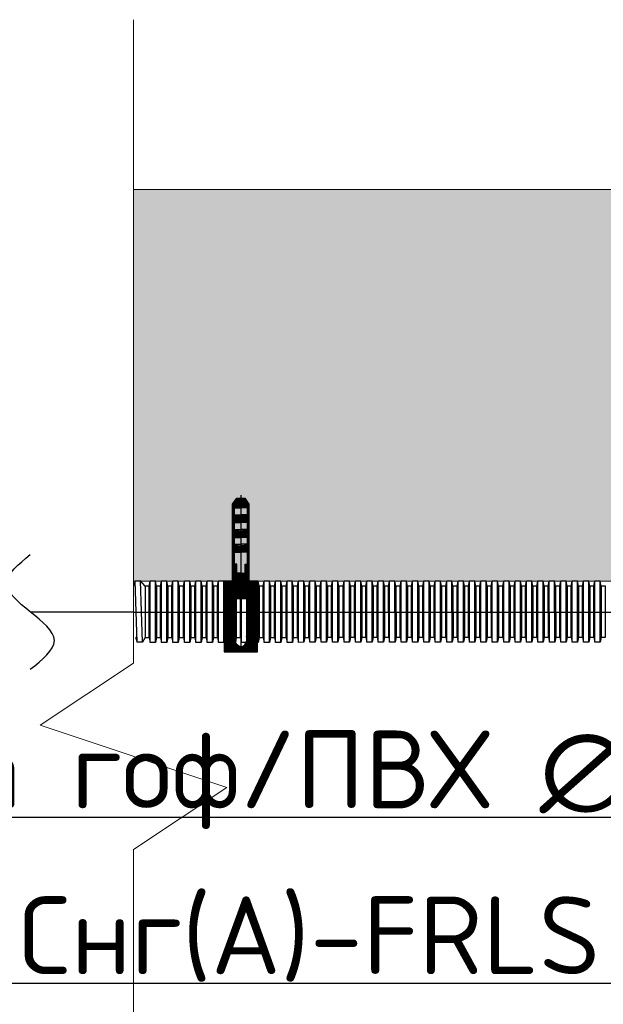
# Model space of a CAD drawing. Header units: millimetres. Extents: x -228268 to 1513407, y -439898 to -137408.
# Tile 16 of 128: x -120069 to -118542, y -242637 to -240062. Entities that reach past the tile are written whole.
import ezdxf
from ezdxf.enums import TextEntityAlignment as Align

# ---------------------------------------------------------------- set-up
doc = ezdxf.new("R2010")
doc.units = ezdxf.units.MM
doc.layers.add('Линия 0.3', color=7, linetype='Continuous', lineweight=30)
doc.layers.add('Эле-во', color=1, linetype='Continuous', lineweight=30)
doc.styles.add('Arial', font='arial.ttf', dxfattribs={"width": 0.9})
doc.styles.add('GOST', font='isocpeur.ttf')
doc.linetypes.add('Кабель в трубе', pattern='A,8,[133,ltypeshp.shx,S=1,R=0,X=10,Y=1.3],-3,[130,ltypeshp.shx,S=1.5,R=-45,X=-1.5,Y=0],8', length=19)

# ---------------------------------------------------------------- blocks, each defined once
blk = doc.blocks.new('vcBlockPos')
at = {"color": 0, "linetype": 'ByBlock', "lineweight": -2, "style": 'Arial'}
blk.add_attdef('ПОЗИЦИЯ', text='', height=250, dxfattribs=at).set_placement((0, 0), align=Align.BOTTOM_CENTER)
at = {"color": 0, "linetype": 'ByBlock', "lineweight": -2, "style": 'Arial', "flags": 1}
blk.add_attdef('КОЛИЧЕСТВО', text='', height=250, dxfattribs=at).set_placement((0, 0), align=Align.RIGHT)
at = {"color": 0, "linetype": 'ByBlock', "lineweight": -2, "style": 'Arial'}
blk.add_attdef('НТЕКСТ', text='', height=250, dxfattribs=at).set_placement((0, 0), align=Align.TOP_CENTER)
blk = doc.blocks.new('A$Cbf3d3d01')
at = {"ltscale": 10000}
h = blk.add_hatch(dxfattribs=at)
h.set_pattern_fill('ANSI38', color=256, scale=10)
h.set_pattern_definition([(45, (-580.652, -8183.02), (-22.45064, 22.45064), []), (135, (-580.652, -8183.02), (-67.35192, 22.45064), [79.375, -47.625])])
h.paths.add_polyline_path([(600, -3739), (200, -3739), (200, -5268, -0.37497), (0, -5468, -0.37497), (-200, -5268), (-200, -3739), (-600, -3739), (-600, -5651), (600, -5651)])
h.paths.add_polyline_path([(600, -3101), (0, -3101), (0, -3739), (600, -3739)])
h.paths.add_polyline_path([(0, -3101), (-600, -3101), (-600, -3739), (-200, -3739), (0, -3739)])
h.paths.add_polyline_path([(300, -316), (0, -316), (0, -451), (234, -451), (234, -701, -0.115701), (0, -759), (0, -985), (234, -985), (234, -1235, -0.115701), (0, -1292), (0, -1519), (234, -1519), (234, -1769, -0.115701), (0, -1826), (0, -2052), (234, -2052), (234, -2472), (150, -2487), (150, -2807), (0, -2807), (0, -3101), (300, -3101)])
h.paths.add_polyline_path([(0, -2807), (-150, -2807), (-150, -2487), (-234, -2472), (-234, -2052), (0, -2052), (0, -1826, -0.115701), (-234, -1769), (-234, -1519), (0, -1519), (0, -1292, -0.115701), (-234, -1235), (-234, -985), (0, -985), (0, -759, -0.115701), (-234, -701), (-234, -451), (0, -451), (0, -316), (-300, -316), (-300, -3101), (0, -3101)])
h.paths.add_polyline_path([(0, -101), (-150, -101), (-300, -316), (0, -316)])
h.paths.add_polyline_path([(150, -101), (0, -101), (0, -316), (300, -316)])
for points in [[(0, 0), (0, -5468)], [(-300, -3101), (-300, -316), (-150, -101)], [(-300, -316), (300, -316)], [(-150, -101), (150, -101)], [(300, -3101), (300, -316), (150, -101)], [(-234, -701), (-234, -451), (0, -451)], [(-234, -701), (0, -701)], [(234, -701), (234, -451), (0, -451)], [(234, -701), (0, -701)], [(-234, -1235), (-234, -985), (0, -985)], [(234, -1235), (234, -985), (0, -985)], [(-234, -1235), (0, -1235)], [(234, -1235), (0, -1235)], [(-234, -1769), (-234, -1519), (0, -1519)], [(-234, -1769), (0, -1769)], [(234, -1769), (234, -1519), (0, -1519)], [(234, -1769), (0, -1769)], [(0, -2807), (-150, -2807), (-150, -2487), (-234, -2472), (-234, -2052), (0, -2052)], [(0, -2807), (150, -2807), (150, -2487), (234, -2472), (234, -2052), (0, -2052)], [(600, -3739), (-600, -3739)], [(-200, -3739), (-200, -5268)], [(200, -3739), (200, -5268)]]:
    blk.add_lwpolyline(points, dxfattribs=at)
for points in [[(-234, -701, 0.115701), (0, -759)], [(234, -701, -0.115701), (0, -759)], [(-234, -1235, 0.115701), (0, -1292)], [(234, -1235, -0.115701), (0, -1292)], [(-234, -1769, 0.115701), (0, -1826)], [(234, -1769, -0.115701), (0, -1826)], [(0, -5468, -0.37497), (-200, -5268)], [(0, -5468, 0.37497), (200, -5268)]]:
    blk.add_lwpolyline(points, format="xyb", dxfattribs=at)
blk.add_lwpolyline([(600, -5651), (600, -3101), (-600, -3101), (-600, -5651)], close=True, dxfattribs=at)
blk = doc.blocks.new('A$C83e4ce7a')
at = {"lineweight": 20}
h = blk.add_hatch(dxfattribs=at)
h.set_pattern_fill('GRAVEL', color=256, scale=22.759884, style=0)
h.set_pattern_definition([(228.0128, (-66094.575, -55861.882), (-4624.81243, -5202.915956), [77.7753, -7699.7827]), (184.9697, (-66146.604, -55919.693), (6937.223973, 578.096983), [133.465, -13213.0233]), (132.5104, (-66279.567, -55931.255), (5781.00642, -6359.1179), [94.108, -9316.6904]), (267.2737, (-66505.026, -56075.78), (578.098552, 11562.017531), [121.539, -12032.3315]), (292.8337, (-66510.807, -56197.18), (-2890.513519, 6937.216695), [119.1785, -11798.6785]), (357.2737, (-66464.56, -56307.02), (-11562.017531, 578.098552), [121.539, -12032.3315]), (37.6942, (-66343.158, -56312.801), (-7515.3185617, -5781.0054724), [160.729, -15912.1407]), (72.2553, (-66215.976, -56214.524), (4046.715533, 12718.2270655), [151.7447, -15022.73]), (121.4296, (-66169.728, -56070), (-4624.809692, 7515.304974), [121.9504, -12073.0945]), (175.2364, (-66233.32, -55965.94), (6359.106693, -578.095637), [139.2252, -6822.025]), (222.3974, (-66372.063, -55954.379), (-6937.21296, -6359.1034155), [180.0484, -17824.813]), (138.8141, (-65932.706, -56081.56), (-4046.70486, 3468.60104), [61.4528, -6083.8536]), (171.4692, (-65978.954, -56041.094), (7515.302342, -1156.2050385), [116.9134, -11574.448]), (225, (-66094.57, -56023.75), (-1e-13, -578.1007), [81.7556, -735.802]), (203.1986, (-66135.04, -55954.38), (2890.51506, 1156.207195), [44.027, -4358.6544]), (291.8014, (-66175.51, -55971.72), (-578.10147, 1734.3043), [62.2633, -3050.917]), (30.9638, (-66152.38, -56029.53), (1734.30136, 1156.20303), [101.1267, -3269.7533]), (161.5651, (-66065.67, -55977.5), (1156.20265, -578.1002), [73.1245, -1754.992]), (16.3895, (-66510.807, -55971.72), (5781.013815, 1734.29958), [102.4395, -10141.5313]), (70.3462, (-66412.53, -55942.817), (-2312.397807, -6359.102696), [85.941, -8508.1455]), (293.1986, (-66065.67, -55861.88), (-1156.207195, 2890.51506), [88.0534, -4314.6368]), (343.6105, (-66030.983, -55942.817), (-5781.013815, 1734.29958), [102.4395, -10141.5313]), (339.444, (-66510.81, -56330.144), (-2890.5089, 1156.20072), [98.786, -4840.504]), (294.7751, (-66418.31, -56364.83), (-2890.498577, 6359.108736), [82.7713, -8194.3777]), (66.8014, (-66059.89, -56439.98), (1156.207195, 2890.51506), [88.0534, -4314.6368]), (17.354, (-66025.202, -56359.05), (-7515.314219, -2312.400763), [96.9077, -9593.8375]), (69.444, (-66343.16, -56439.983), (-1156.20072, -2890.5089), [49.393, -4889.9156]), (101.3099, (-66094.57, -56439.98), (-578.09821, 2312.39684), [29.4775, -2918.2724]), (165.9638, (-66100.36, -56411.08), (1734.3044, -578.10006), [119.1785, -2264.3923]), (186.009, (-66215.976, -56382.173), (5781.002101, 578.099713), [110.4462, -10934.167]), (303.6901, (-66152.38, -56081.56), (-578.10126, 1156.201), [83.375, -2000.999]), (353.1572, (-66106.137, -56150.933), (9827.722128, -1156.2073034), [145.5624, -14410.6484]), (60.9454, (-65961.61, -56168.276), (-2312.39887, -4046.69779), [59.519, -5892.3975]), (90, (-65932.7, -56116.25), (-578.101, 578.101), [34.686, -543.415]), (120.2564, (-66227.538, -56364.83), (2312.39935, -4046.705397), [80.312, -7950.9152]), (48.0128, (-66268.005, -56295.46), (4624.81243, 5202.915956), [155.551, -7622.012]), (0, (-66163.95, -56179.84), (578.101, 578.101), [150.3063, -427.7948]), (325.3048, (-66013.64, -56179.838), (-5781.00061, 4046.707823), [91.406, -9049.1707]), (254.0546, (-65938.49, -56231.87), (-578.10254, -2312.40976), [84.1727, -4124.478]), (207.646, (-65961.611, -56312.801), (-10983.916331, -5781.014262), [137.0475, -13567.736]), (175.4261, (-66083.013, -56376.392), (-7515.3155445, 578.0982657), [144.987, -14353.703]), (175.4261, (-66083.013, -56376.392), (-7515.3155445, 578.0982657), [144.987, -14353.703])])
h.paths.add_polyline_path([(-4587.7, 3099.6), (-4587.7, 3018), (-4587.7, 2939.8), (-4587.7, 2856), (-4587.7, 2774.4), (-4587.7, 2399.9), (3688.2, 2399.9), (3688.2, 2774.4), (3688.2, 2856), (3688.2, 3018), (3688.2, 3099.6), (3688.2, 3424.1), (-4587.7, 3424.1)])
for p, q in [((-4587.7, 3424.1), (3688.2, 3424.1)), ((-4587.7, 2399.9), (3688.2, 2399.9))]:
    blk.add_line(p, q, dxfattribs=at)
for p, q in [((-4585.4, 2386.9), (-4583.3, 2400)), ((-4569.4, 2400.5), (-4583.3, 2400)), ((-4577.7, 2240), (-4583.3, 2400)), ((-4557.5, 2386.8), (-4569.4, 2400.5)), ((-4563.8, 2240.5), (-4569.4, 2400.5)), ((-4546.8, 2386.8), (-4544.2, 2399.9)), ((-4530.3, 2399.9), (-4544.2, 2399.9)), ((-4544.1, 2239.7), (-4544.2, 2399.9)), ((-4527.7, 2386.8), (-4530.3, 2399.9)), ((-4530.2, 2239.7), (-4530.3, 2399.9)), ((-4516.9, 2386.8), (-4514.4, 2399.9)), ((-4500.4, 2399.9), (-4514.4, 2399.9)), ((-4514.3, 2239.7), (-4514.4, 2399.9)), ((-4497.8, 2386.8), (-4500.4, 2399.9)), ((-4500.4, 2239.8), (-4500.4, 2399.9)), ((-4487.1, 2386.8), (-4484.5, 2399.9)), ((-4470.6, 2399.9), (-4484.5, 2399.9)), ((-4484.5, 2239.7), (-4484.5, 2399.9)), ((-4468, 2386.8), (-4470.6, 2399.9)), ((-4470.6, 2239.8), (-4470.6, 2399.9)), ((-4457.3, 2386.8), (-4454.7, 2399.9)), ((-4440.8, 2399.9), (-4454.7, 2399.9)), ((-4454.7, 2239.8), (-4454.7, 2399.9)), ((-4438.2, 2386.8), (-4440.8, 2399.9)), ((-4440.7, 2239.8), (-4440.8, 2399.9)), ((-4427.5, 2386.8), (-4424.9, 2399.9)), ((-4411, 2399.9), (-4424.9, 2399.9)), ((-4424.8, 2239.8), (-4424.9, 2399.9)), ((-4408.4, 2386.8), (-4411, 2399.9)), ((-4410.9, 2239.8), (-4411, 2399.9)), ((-4397.6, 2386.8), (-4395.1, 2399.9)), ((-4381.1, 2399.9), (-4395.1, 2399.9)), ((-4395, 2239.8), (-4395.1, 2399.9)), ((-4378.6, 2386.8), (-4381.1, 2399.9)), ((-4381.1, 2239.8), (-4381.1, 2399.9)), ((-4367.8, 2386.8), (-4365.2, 2399.9)), ((-4351.3, 2399.9), (-4365.2, 2399.9)), ((-4365.2, 2239.8), (-4365.2, 2399.9)), ((-4348.7, 2386.8), (-4351.3, 2399.9)), ((-4351.3, 2239.8), (-4351.3, 2399.9)), ((-4338, 2386.8), (-4335.4, 2399.9)), ((-4321.5, 2399.9), (-4335.4, 2399.9)), ((-4335.4, 2239.8), (-4335.4, 2399.9)), ((-4318.9, 2386.8), (-4321.5, 2399.9)), ((-4321.4, 2239.8), (-4321.5, 2399.9)), ((-4308.2, 2386.9), (-4305.6, 2399.9)), ((-4291.7, 2399.9), (-4305.6, 2399.9)), ((-4305.6, 2239.8), (-4305.6, 2399.9)), ((-4289.1, 2386.9), (-4291.7, 2399.9)), ((-4291.6, 2239.8), (-4291.7, 2399.9)), ((-4278.4, 2386.9), (-4275.8, 2399.9)), ((-4261.9, 2399.9), (-4275.8, 2399.9)), ((-4275.7, 2239.8), (-4275.8, 2399.9)), ((-4259.3, 2386.9), (-4261.9, 2399.9)), ((-4261.8, 2239.8), (-4261.9, 2399.9)), ((-4248.5, 2386.9), (-4246, 2400)), ((-4232, 2400), (-4246, 2400)), ((-4245.9, 2239.8), (-4246, 2400)), ((-4229.4, 2386.9), (-4232, 2400)), ((-4232, 2239.8), (-4232, 2400)), ((-4218.7, 2386.9), (-4216.1, 2400)), ((-4202.2, 2400), (-4216.1, 2400)), ((-4216.1, 2239.8), (-4216.1, 2400)), ((-4199.6, 2386.9), (-4202.2, 2400)), ((-4202.2, 2239.8), (-4202.2, 2400)), ((-4188.9, 2386.9), (-4186.3, 2400)), ((-4172.4, 2400), (-4186.3, 2400)), ((-4186.3, 2239.8), (-4186.3, 2400)), ((-4169.8, 2386.9), (-4172.4, 2400)), ((-4172.3, 2239.8), (-4172.4, 2400)), ((-4159.1, 2386.9), (-4156.5, 2400)), ((-4142.6, 2400), (-4156.5, 2400)), ((-4156.4, 2239.8), (-4156.5, 2400)), ((-4140, 2386.9), (-4142.6, 2400)), ((-4142.5, 2239.9), (-4142.6, 2400)), ((-4129.2, 2386.9), (-4126.7, 2400)), ((-4112.7, 2400), (-4126.7, 2400)), ((-4126.6, 2239.9), (-4126.7, 2400)), ((-4110.1, 2386.9), (-4112.7, 2400)), ((-4112.7, 2239.9), (-4112.7, 2400)), ((-4099.4, 2386.9), (-4096.8, 2400)), ((-4082.9, 2400), (-4096.8, 2400)), ((-4096.8, 2239.9), (-4096.8, 2400)), ((-4080.3, 2386.9), (-4082.9, 2400)), ((-4082.9, 2239.9), (-4082.9, 2400)), ((-4069.6, 2386.9), (-4067, 2400)), ((-4053.1, 2400), (-4067, 2400)), ((-4067, 2239.9), (-4067, 2400)), ((-4050.5, 2386.9), (-4053.1, 2400)), ((-4053, 2239.9), (-4053.1, 2400)), ((-4039.8, 2386.9), (-4037.2, 2400)), ((-4023.3, 2400), (-4037.2, 2400)), ((-4037.1, 2239.9), (-4037.2, 2400)), ((-4020.7, 2386.9), (-4023.3, 2400)), ((-4023.2, 2239.9), (-4023.3, 2400)), ((-4010, 2386.9), (-4007.4, 2400)), ((-3993.4, 2400), (-4007.4, 2400)), ((-4007.3, 2239.9), (-4007.4, 2400)), ((-3990.9, 2386.9), (-3993.4, 2400)), ((-3993.4, 2239.9), (-3993.4, 2400)), ((-3980.1, 2386.9), (-3977.5, 2400)), ((-3963.6, 2400), (-3977.5, 2400)), ((-3977.5, 2239.9), (-3977.5, 2400)), ((-3961, 2387), (-3963.6, 2400)), ((-3963.6, 2239.9), (-3963.6, 2400)), ((-3950.3, 2387), (-3947.7, 2400)), ((-3933.8, 2400), (-3947.7, 2400)), ((-3947.7, 2239.9), (-3947.7, 2400)), ((-3931.2, 2387), (-3933.8, 2400)), ((-3933.8, 2239.9), (-3933.8, 2400)), ((-3920.5, 2387), (-3917.9, 2400)), ((-3904, 2400.1), (-3917.9, 2400)), ((-3917.9, 2239.9), (-3917.9, 2400)), ((-3901.4, 2387), (-3904, 2400.1)), ((-3903.9, 2239.9), (-3904, 2400.1)), ((-3890.7, 2387), (-3888.1, 2400.1)), ((-3874.2, 2400.1), (-3888.1, 2400.1)), ((-3888, 2239.9), (-3888.1, 2400.1)), ((-3871.6, 2387), (-3874.2, 2400.1)), ((-3874.1, 2239.9), (-3874.2, 2400.1)), ((-3860.8, 2387), (-3858.3, 2400.1)), ((-3844.3, 2400.1), (-3858.3, 2400.1)), ((-3858.2, 2239.9), (-3858.3, 2400.1)), ((-3841.7, 2387), (-3844.3, 2400.1)), ((-3844.3, 2239.9), (-3844.3, 2400.1)), ((-3831, 2387), (-3828.4, 2400.1)), ((-3814.5, 2400.1), (-3828.4, 2400.1)), ((-3828.4, 2239.9), (-3828.4, 2400.1)), ((-3811.9, 2387), (-3814.5, 2400.1)), ((-3814.5, 2239.9), (-3814.5, 2400.1)), ((-3801.2, 2387), (-3798.6, 2400.1)), ((-3784.7, 2400.1), (-3798.6, 2400.1)), ((-3798.6, 2239.9), (-3798.6, 2400.1)), ((-3782.1, 2387), (-3784.7, 2400.1)), ((-3784.6, 2239.9), (-3784.7, 2400.1)), ((-3771.4, 2387), (-3768.8, 2400.1)), ((-3754.9, 2400.1), (-3768.8, 2400.1)), ((-3768.7, 2240), (-3768.8, 2400.1)), ((-3752.3, 2387), (-3754.9, 2400.1)), ((-3754.8, 2240), (-3754.9, 2400.1)), ((-3741.5, 2387), (-3739, 2400.1)), ((-3725, 2400.1), (-3739, 2400.1)), ((-3738.9, 2240), (-3739, 2400.1)), ((-3722.5, 2387), (-3725, 2400.1)), ((-3725, 2240), (-3725, 2400.1)), ((-3711.7, 2387), (-3709.1, 2400.1)), ((-3695.2, 2400.1), (-3709.1, 2400.1)), ((-3709.1, 2240), (-3709.1, 2400.1)), ((-3692.6, 2387), (-3695.2, 2400.1)), ((-3695.2, 2240), (-3695.2, 2400.1)), ((-3681.9, 2387), (-3679.3, 2400.1)), ((-3665.4, 2400.1), (-3679.3, 2400.1)), ((-3679.3, 2240), (-3679.3, 2400.1)), ((-3662.8, 2387), (-3665.4, 2400.1)), ((-3665.3, 2240), (-3665.4, 2400.1)), ((-3652.1, 2387), (-3649.5, 2400.1)), ((-3635.6, 2400.1), (-3649.5, 2400.1)), ((-3649.5, 2240), (-3649.5, 2400.1)), ((-3633, 2387), (-3635.6, 2400.1)), ((-3635.5, 2240), (-3635.6, 2400.1)), ((-3622.3, 2387), (-3619.7, 2400.1)), ((-3605.7, 2400.1), (-3619.7, 2400.1)), ((-3619.6, 2240), (-3619.7, 2400.1)), ((-3603.2, 2387), (-3605.7, 2400.1)), ((-3605.7, 2240), (-3605.7, 2400.1)), ((-3592.4, 2387.1), (-3589.9, 2400.1)), ((-3575.9, 2400.1), (-3589.9, 2400.1)), ((-3589.8, 2240), (-3589.9, 2400.1)), ((-3573.3, 2387.1), (-3575.9, 2400.1)), ((-3575.9, 2240), (-3575.9, 2400.1)), ((-3562.6, 2387.1), (-3560, 2400.1)), ((-3546.1, 2400.2), (-3560, 2400.1)), ((-3560, 2240), (-3560, 2400.1)), ((-3543.5, 2387.1), (-3546.1, 2400.2)), ((-3546.1, 2240), (-3546.1, 2400.2)), ((-3532.8, 2387.1), (-3530.2, 2400.2)), ((-3516.3, 2400.2), (-3530.2, 2400.2)), ((-3530.2, 2240), (-3530.2, 2400.2)), ((-3513.7, 2387.1), (-3516.3, 2400.2)), ((-3516.2, 2240), (-3516.3, 2400.2)), ((-3503, 2387.1), (-3500.4, 2400.2)), ((-3486.5, 2400.2), (-3500.4, 2400.2)), ((-3500.3, 2240), (-3500.4, 2400.2)), ((-3483.9, 2387.1), (-3486.5, 2400.2)), ((-3486.4, 2240), (-3486.5, 2400.2)), ((-3473.1, 2387.1), (-3470.6, 2400.2)), ((-3456.6, 2400.2), (-3470.6, 2400.2)), ((-3470.5, 2240), (-3470.6, 2400.2)), ((-3454, 2387.1), (-3456.6, 2400.2)), ((-3456.6, 2240), (-3456.6, 2400.2)), ((-3443.3, 2387.1), (-3440.7, 2400.2)), ((-3426.8, 2400.2), (-3440.7, 2400.2)), ((-3440.7, 2240), (-3440.7, 2400.2)), ((-3424.2, 2387.1), (-3426.8, 2400.2)), ((-3426.8, 2240.1), (-3426.8, 2400.2)), ((-3413.5, 2387.1), (-3410.9, 2400.2)), ((-3397, 2400.2), (-3410.9, 2400.2)), ((-3410.9, 2240.1), (-3410.9, 2400.2)), ((-3394.4, 2387.1), (-3397, 2400.2)), ((-3396.9, 2240.1), (-3397, 2400.2)), ((-3383.7, 2387.1), (-3381.1, 2400.2)), ((-3367.2, 2400.2), (-3381.1, 2400.2)), ((-3381, 2240.1), (-3381.1, 2400.2)), ((-3364.6, 2387.1), (-3367.2, 2400.2)), ((-3367.1, 2240.1), (-3367.2, 2400.2)), ((-4582.1, 2253.1), (-4577.7, 2240)), ((-4563.8, 2240.5), (-4577.7, 2240)), ((-4557.4, 2252.8), (-4563.8, 2240.5)), ((-4546.7, 2252.8), (-4544.1, 2239.7)), ((-4530.2, 2239.7), (-4544.1, 2239.7)), ((-4527.6, 2252.8), (-4530.2, 2239.7)), ((-4516.9, 2252.8), (-4514.3, 2239.7)), ((-4500.4, 2239.8), (-4514.3, 2239.7)), ((-4497.8, 2252.8), (-4500.4, 2239.8)), ((-4487.1, 2252.8), (-4484.5, 2239.7)), ((-4470.6, 2239.8), (-4484.5, 2239.7)), ((-4468, 2252.8), (-4470.6, 2239.8)), ((-4457.3, 2252.8), (-4454.7, 2239.8)), ((-4440.7, 2239.8), (-4454.7, 2239.8)), ((-4438.2, 2252.8), (-4440.7, 2239.8)), ((-4427.4, 2252.8), (-4424.8, 2239.8)), ((-4410.9, 2239.8), (-4424.8, 2239.8)), ((-4408.3, 2252.9), (-4410.9, 2239.8)), ((-4397.6, 2252.9), (-4395, 2239.8)), ((-4381.1, 2239.8), (-4395, 2239.8)), ((-4378.5, 2252.9), (-4381.1, 2239.8)), ((-4367.8, 2252.9), (-4365.2, 2239.8)), ((-4351.3, 2239.8), (-4365.2, 2239.8)), ((-4348.7, 2252.9), (-4351.3, 2239.8)), ((-4338, 2252.9), (-4335.4, 2239.8)), ((-4321.4, 2239.8), (-4335.4, 2239.8)), ((-4318.9, 2252.9), (-4321.4, 2239.8)), ((-4308.1, 2252.9), (-4305.6, 2239.8)), ((-4291.6, 2239.8), (-4305.6, 2239.8)), ((-4289, 2252.9), (-4291.6, 2239.8)), ((-4278.3, 2252.9), (-4275.7, 2239.8)), ((-4261.8, 2239.8), (-4275.7, 2239.8)), ((-4259.2, 2252.9), (-4261.8, 2239.8)), ((-4248.5, 2252.9), (-4245.9, 2239.8)), ((-4232, 2239.8), (-4245.9, 2239.8)), ((-4229.4, 2252.9), (-4232, 2239.8)), ((-4218.7, 2252.9), (-4216.1, 2239.8)), ((-4202.2, 2239.8), (-4216.1, 2239.8)), ((-4199.6, 2252.9), (-4202.2, 2239.8)), ((-4188.8, 2252.9), (-4186.3, 2239.8)), ((-4172.3, 2239.8), (-4186.3, 2239.8)), ((-4169.8, 2252.9), (-4172.3, 2239.8)), ((-4159, 2252.9), (-4156.4, 2239.8)), ((-4142.5, 2239.9), (-4156.4, 2239.8)), ((-4139.9, 2252.9), (-4142.5, 2239.9)), ((-4129.2, 2252.9), (-4126.6, 2239.9)), ((-4112.7, 2239.9), (-4126.6, 2239.9)), ((-4110.1, 2252.9), (-4112.7, 2239.9)), ((-4099.4, 2252.9), (-4096.8, 2239.9)), ((-4082.9, 2239.9), (-4096.8, 2239.9)), ((-4080.3, 2253), (-4082.9, 2239.9)), ((-4069.6, 2253), (-4067, 2239.9)), ((-4053, 2239.9), (-4067, 2239.9)), ((-4050.5, 2253), (-4053, 2239.9)), ((-4039.7, 2253), (-4037.1, 2239.9)), ((-4023.2, 2239.9), (-4037.1, 2239.9)), ((-4020.6, 2253), (-4023.2, 2239.9)), ((-4009.9, 2253), (-4007.3, 2239.9)), ((-3993.4, 2239.9), (-4007.3, 2239.9)), ((-3990.8, 2253), (-3993.4, 2239.9)), ((-3980.1, 2253), (-3977.5, 2239.9)), ((-3963.6, 2239.9), (-3977.5, 2239.9)), ((-3961, 2253), (-3963.6, 2239.9)), ((-3950.3, 2253), (-3947.7, 2239.9)), ((-3933.8, 2239.9), (-3947.7, 2239.9)), ((-3931.2, 2253), (-3933.8, 2239.9)), ((-3920.4, 2253), (-3917.9, 2239.9)), ((-3903.9, 2239.9), (-3917.9, 2239.9)), ((-3901.3, 2253), (-3903.9, 2239.9)), ((-3890.6, 2253), (-3888, 2239.9)), ((-3874.1, 2239.9), (-3888, 2239.9)), ((-3871.5, 2253), (-3874.1, 2239.9)), ((-3860.8, 2253), (-3858.2, 2239.9)), ((-3844.3, 2239.9), (-3858.2, 2239.9)), ((-3841.7, 2253), (-3844.3, 2239.9)), ((-3831, 2253), (-3828.4, 2239.9)), ((-3814.5, 2239.9), (-3828.4, 2239.9)), ((-3811.9, 2253), (-3814.5, 2239.9)), ((-3801.2, 2253), (-3798.6, 2239.9)), ((-3784.6, 2239.9), (-3798.6, 2239.9)), ((-3782.1, 2253), (-3784.6, 2239.9)), ((-3771.3, 2253), (-3768.7, 2240)), ((-3754.8, 2240), (-3768.7, 2240)), ((-3752.2, 2253), (-3754.8, 2240)), ((-3741.5, 2253), (-3738.9, 2240)), ((-3725, 2240), (-3738.9, 2240)), ((-3722.4, 2253), (-3725, 2240)), ((-3711.7, 2253.1), (-3709.1, 2240)), ((-3695.2, 2240), (-3709.1, 2240)), ((-3692.6, 2253.1), (-3695.2, 2240)), ((-3681.9, 2253.1), (-3679.3, 2240)), ((-3665.3, 2240), (-3679.3, 2240)), ((-3662.8, 2253.1), (-3665.3, 2240)), ((-3652, 2253.1), (-3649.5, 2240)), ((-3635.5, 2240), (-3649.5, 2240)), ((-3632.9, 2253.1), (-3635.5, 2240)), ((-3622.2, 2253.1), (-3619.6, 2240)), ((-3605.7, 2240), (-3619.6, 2240)), ((-3603.1, 2253.1), (-3605.7, 2240)), ((-3592.4, 2253.1), (-3589.8, 2240)), ((-3575.9, 2240), (-3589.8, 2240)), ((-3573.3, 2253.1), (-3575.9, 2240)), ((-3562.6, 2253.1), (-3560, 2240)), ((-3546.1, 2240), (-3560, 2240)), ((-3543.5, 2253.1), (-3546.1, 2240)), ((-3532.7, 2253.1), (-3530.2, 2240)), ((-3516.2, 2240), (-3530.2, 2240)), ((-3513.7, 2253.1), (-3516.2, 2240)), ((-3502.9, 2253.1), (-3500.3, 2240)), ((-3486.4, 2240), (-3500.3, 2240)), ((-3483.8, 2253.1), (-3486.4, 2240)), ((-3473.1, 2253.1), (-3470.5, 2240)), ((-3456.6, 2240), (-3470.5, 2240)), ((-3454, 2253.1), (-3456.6, 2240)), ((-3443.3, 2253.1), (-3440.7, 2240)), ((-3426.8, 2240.1), (-3440.7, 2240)), ((-3424.2, 2253.1), (-3426.8, 2240.1)), ((-3413.5, 2253.1), (-3410.9, 2240.1)), ((-3396.9, 2240.1), (-3410.9, 2240.1)), ((-3394.4, 2253.1), (-3396.9, 2240.1)), ((-3383.6, 2253.1), (-3381, 2240.1)), ((-3367.1, 2240.1), (-3381, 2240.1)), ((-3364.5, 2253.2), (-3367.1, 2240.1))]:
    blk.add_line(p, q)
blk.add_lwpolyline([(-4587.7, 3867.8), (-4587.7, 2185.8), (-4831.6, 2023.2), (-4343.8, 1860.7), (-4587.7, 1698.1), (-4587.7, -52.2)], dxfattribs=at)
for points in [[(-4557.4, 2252.8), (-4546.7, 2252.8), (-4546.8, 2386.8), (-4557.5, 2386.8)], [(-4527.6, 2252.8), (-4516.9, 2252.8), (-4516.9, 2386.8), (-4527.7, 2386.8)], [(-4497.8, 2252.8), (-4487.1, 2252.8), (-4487.1, 2386.8), (-4497.8, 2386.8)], [(-4468, 2252.8), (-4457.3, 2252.8), (-4457.3, 2386.8), (-4468, 2386.8)], [(-4438.2, 2252.8), (-4427.4, 2252.8), (-4427.5, 2386.8), (-4438.2, 2386.8)], [(-4408.3, 2252.9), (-4397.6, 2252.9), (-4397.6, 2386.8), (-4408.4, 2386.8)], [(-4378.5, 2252.9), (-4367.8, 2252.9), (-4367.8, 2386.8), (-4378.6, 2386.8)], [(-4348.7, 2252.9), (-4338, 2252.9), (-4338, 2386.8), (-4348.7, 2386.8)], [(-4318.9, 2252.9), (-4308.1, 2252.9), (-4308.2, 2386.9), (-4318.9, 2386.8)], [(-4289, 2252.9), (-4278.3, 2252.9), (-4278.4, 2386.9), (-4289.1, 2386.9)], [(-4259.2, 2252.9), (-4248.5, 2252.9), (-4248.5, 2386.9), (-4259.3, 2386.9)], [(-4229.4, 2252.9), (-4218.7, 2252.9), (-4218.7, 2386.9), (-4229.4, 2386.9)], [(-4199.6, 2252.9), (-4188.8, 2252.9), (-4188.9, 2386.9), (-4199.6, 2386.9)], [(-4169.8, 2252.9), (-4159, 2252.9), (-4159.1, 2386.9), (-4169.8, 2386.9)], [(-4139.9, 2252.9), (-4129.2, 2252.9), (-4129.2, 2386.9), (-4140, 2386.9)], [(-4110.1, 2252.9), (-4099.4, 2252.9), (-4099.4, 2386.9), (-4110.1, 2386.9)], [(-4080.3, 2253), (-4069.6, 2253), (-4069.6, 2386.9), (-4080.3, 2386.9)], [(-4050.5, 2253), (-4039.7, 2253), (-4039.8, 2386.9), (-4050.5, 2386.9)], [(-4020.6, 2253), (-4009.9, 2253), (-4010, 2386.9), (-4020.7, 2386.9)], [(-3990.8, 2253), (-3980.1, 2253), (-3980.1, 2386.9), (-3990.9, 2386.9)], [(-3961, 2253), (-3950.3, 2253), (-3950.3, 2387), (-3961, 2387)], [(-3931.2, 2253), (-3920.4, 2253), (-3920.5, 2387), (-3931.2, 2387)], [(-3901.3, 2253), (-3890.6, 2253), (-3890.7, 2387), (-3901.4, 2387)], [(-3871.5, 2253), (-3860.8, 2253), (-3860.8, 2387), (-3871.6, 2387)], [(-3841.7, 2253), (-3831, 2253), (-3831, 2387), (-3841.7, 2387)], [(-3811.9, 2253), (-3801.2, 2253), (-3801.2, 2387), (-3811.9, 2387)], [(-3782.1, 2253), (-3771.3, 2253), (-3771.4, 2387), (-3782.1, 2387)], [(-3752.2, 2253), (-3741.5, 2253), (-3741.5, 2387), (-3752.3, 2387)], [(-3722.4, 2253), (-3711.7, 2253.1), (-3711.7, 2387), (-3722.5, 2387)], [(-3692.6, 2253.1), (-3681.9, 2253.1), (-3681.9, 2387), (-3692.6, 2387)], [(-3662.8, 2253.1), (-3652, 2253.1), (-3652.1, 2387), (-3662.8, 2387)], [(-3632.9, 2253.1), (-3622.2, 2253.1), (-3622.3, 2387), (-3633, 2387)], [(-3603.1, 2253.1), (-3592.4, 2253.1), (-3592.4, 2387.1), (-3603.2, 2387)], [(-3573.3, 2253.1), (-3562.6, 2253.1), (-3562.6, 2387.1), (-3573.3, 2387.1)], [(-3543.5, 2253.1), (-3532.7, 2253.1), (-3532.8, 2387.1), (-3543.5, 2387.1)], [(-3513.7, 2253.1), (-3502.9, 2253.1), (-3503, 2387.1), (-3513.7, 2387.1)], [(-3483.8, 2253.1), (-3473.1, 2253.1), (-3473.1, 2387.1), (-3483.9, 2387.1)], [(-3454, 2253.1), (-3443.3, 2253.1), (-3443.3, 2387.1), (-3454, 2387.1)], [(-3424.2, 2253.1), (-3413.5, 2253.1), (-3413.5, 2387.1), (-3424.2, 2387.1)], [(-3394.4, 2253.1), (-3383.6, 2253.1), (-3383.7, 2387.1), (-3394.4, 2387.1)], [(-3364.5, 2253.2), (-3353.8, 2253.2), (-3353.9, 2387.1), (-3364.6, 2387.1)]]:
    blk.add_lwpolyline(points, close=True)
for points in [[(-1857.2, 2318.6), (-2264.1, 1348.1), (-6339.2, 1348.1)], [(-2407.6, 2278.2), (-2645.4, 1781.7), (-5585, 1781.7)]]:
    blk.add_lwpolyline(points)
at = {"layer": 'Линия 0.3'}
blk.add_spline([(-4857.7, 2169.5), (-4794.6, 2244.5), (-4857.7, 2319.5), (-4918.7, 2394.4), (-4857.7, 2469.4)], degree=3, dxfattribs=at)
at = {"layer": 'Эле-во', "linetype": 'Кабель в трубе', "ltscale": 12}
blk.add_line((-4587.7, 2318.6), (-1580.1, 2318.6), dxfattribs=at)
blk.add_lwpolyline([(-4587.7, 2318.6), (-4856.7, 2318.6)], dxfattribs=at)
at = {"ltscale": 10000, "xscale": 0.07237853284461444, "yscale": 0.07237853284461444, "zscale": 0.07237853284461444}
blk.add_blockref('A$Cbf3d3d01', (-4306.9, 2624.3), dxfattribs=at)
ref = blk.add_blockref('vcBlockPos', (-4115.2, 1781.7), dxfattribs=dict(xscale=-81.28530126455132, yscale=81.28530126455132, zscale=81.28530126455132))
ref.add_attrib('ПОЗИЦИЯ', 'Труба гоф/ПВХ ∅16мм', dxfattribs={"color": 0, "linetype": 'ByBlock', "lineweight": -2, "height": 203.213, "style": 'GOST'}).set_placement((-4115.2, 1806.1), align=Align.CENTER)
ref = blk.add_blockref('vcBlockPos', (-4903.3, 1348.1), dxfattribs=dict(xscale=-81.28530126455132, yscale=81.28530126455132, zscale=81.28530126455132))
ref.add_attrib('ПОЗИЦИЯ', 'Кабель КПСнг(А)-FRLS 1х2х0,35   ', dxfattribs={"color": 0, "linetype": 'ByBlock', "lineweight": -2, "height": 203.213, "style": 'GOST'}).set_placement((-4049.8, 1372.5), align=Align.CENTER)

msp = doc.modelspace()

# ---------------------------------------------------------------- block references
at = {"lineweight": -3, "ltscale": 10000}
msp.add_blockref('A$C83e4ce7a', (-115183.2, -243930.1), dxfattribs=at)

doc.saveas('drawing.dxf')
